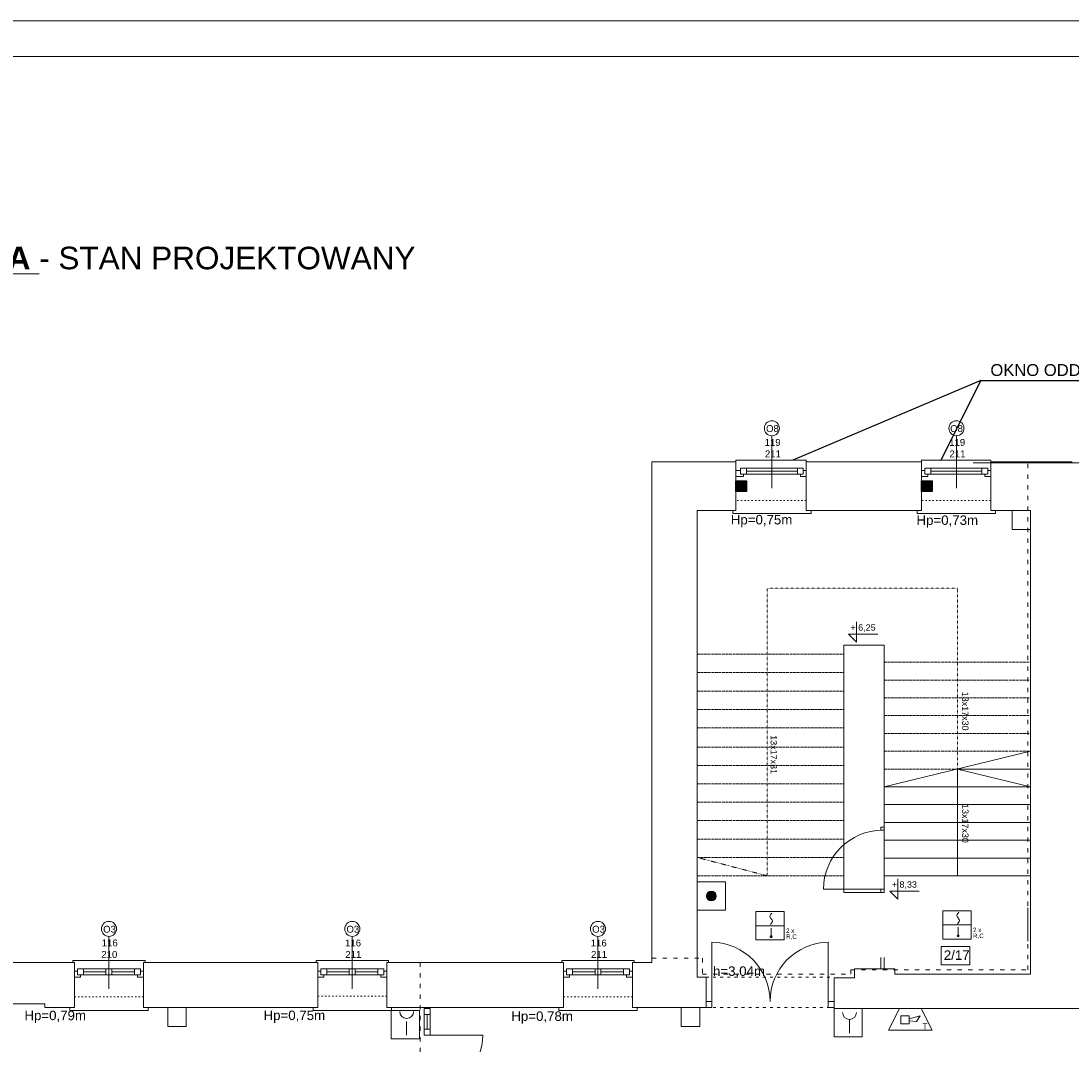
# Model space of a CAD drawing. Header units: centimetres. Extents: x 74437 to 92332, y -37016 to -3432.
# Tile 46 of 68: x 76936 to 78705, y -13321 to -11596. Entities that reach past the tile are written whole.
import ezdxf

# ---------------------------------------------------------------- set-up
doc = ezdxf.new("R2010")
doc.units = ezdxf.units.CM
doc.header["$LTSCALE"] = 0.02
doc.linetypes.add('ACAD_ISO02W100', pattern=[15, 12, -3])
doc.linetypes.add('ACAD_ISO03W100', pattern=[30, 12, -18])
doc.layers.get('0').update_dxf_attribs({"color": 8, "lineweight": 13})
doc.layers.add('_pk_opis legenda', color=7, linetype='Continuous')
for name, color, linetype, lineweight in [('_pk_tabelka', 7, 'Continuous', 15), ('Linia SSP', 7, 'Continuous', 35), ('LINIE PRZEKROJOWE', 8, 'Continuous', 13), ('OPISY', 8, 'Continuous', 13), ('OSIE', 8, 'ACAD_ISO03W100', 13), ('SSP', 7, 'Continuous', 25), ('stolarka', 8, 'Continuous', 13), ('STREFY POZ', 8, 'Continuous', 13), ('WIDOK', 8, 'Continuous', 13)]:
    doc.layers.add(name, color=color, linetype=linetype, lineweight=lineweight)
doc.styles.add('ARCH. STANDARD', font='arial.ttf')
doc.styles.get("Standard").update_dxf_attribs({"font": 'arial.ttf', "height": 12})

# ---------------------------------------------------------------- blocks, each defined once
blk = doc.blocks.new('*U3')
at = {"layer": 'stolarka', "transparency": 33554684}
blk.add_lwpolyline([(5, 0), (5, 95)], dxfattribs=at)
for points in [[(0, 2.5), (0, -2.5), (5, -2.5), (5, 2.5)], [(100, -2.5), (105, -2.5), (105, 2.5), (100, 2.5)]]:
    blk.add_lwpolyline(points, close=True, dxfattribs=at)
blk.add_arc((5, 0), 95, 0, 90, dxfattribs=at)

msp = doc.modelspace()

# ---------------------------------------------------------------- hatches: boundary and pattern name
at = {"layer": 'Linia SSP', "lineweight": 5}
h = msp.add_hatch(color=256, dxfattribs=at)
h.set_gradient(color1=(255, 255, 255))
edge = h.paths.add_edge_path()
edge.add_arc((78098.9, -13071.4), 8.24, 0, 360)
h = msp.add_hatch(color=256, dxfattribs=at)
h.dxf.hatch_style = 1
edge = h.paths.add_edge_path()
edge.add_arc((78098.9, -13071.4), 8.24, 0, 360)
for points in [[(78201.6, -13139.7, 1), (78198.1, -13139.7, 1)], [(78516.6, -13138.5, 1), (78513.1, -13138.5, 1)]]:
    msp.add_hatch(color=256, dxfattribs=at).paths.add_polyline_path(points)
at = {"layer": 'SSP'}
for points in [[(78140, -12389.1), (78140, -12371.2), (78158, -12371.2), (78158, -12389.1)], [(78453, -12389.1), (78453, -12371.2), (78471, -12371.2), (78471, -12389.1)]]:
    msp.add_hatch(color=256, dxfattribs=at).paths.add_polyline_path(points)

# ---------------------------------------------------------------- linework, layer by layer
for points in [[(78140, -12339.2), (78140, -12336.2), (78259, -12336.2), (78259, -12339.2)], [(78453, -12339.2), (78453, -12336.2), (78570, -12336.2), (78570, -12339.2)], [(78140, -12421.2), (78135, -12421.2), (78135, -12426.2), (78262, -12426.2), (78267, -12426.2), (78267, -12421.2)], [(78451, -12421.2), (78446, -12421.2), (78446, -12426.2), (78573, -12426.2), (78578, -12426.2), (78578, -12421.2)], [(78513.5, -12857.2), (78637, -12857.2)], [(78390, -12887.2), (78637, -12887.2)], [(78390, -12917.2), (78637, -12917.2)], [(78390, -12947.2), (78637, -12947.2)], [(78390, -12977.2), (78637, -12977.2)], [(78390, -13007.2), (78637, -13007.2)], [(78390, -13037.2), (78637, -13037.2)], [(77023, -13183.2), (77023, -13180.2), (77145, -13180.2), (77145, -13183.2)], [(77433, -13183.2), (77433, -13180.2), (77555, -13180.2), (77555, -13183.2)], [(77847, -13183.2), (77847, -13180.2), (77969, -13180.2), (77969, -13183.2)], [(78090, -13249.2), (78100, -13249.2), (78100, -13259.2), (78090, -13259.2), (78090, -13249.2)], [(78090, -13259.2), (78100, -13259.2), (78100, -13249.2), (78090, -13249.2), (78090, -13259.2)], [(78296, -13249.2), (78306, -13249.2), (78306, -13259.2), (78296, -13259.2), (78296, -13249.2)], [(78296, -13259.2), (78306, -13259.2), (78306, -13249.2), (78296, -13249.2), (78296, -13259.2)], [(77023, -13259.2), (77018, -13259.2), (77018, -13264.2), (77145, -13264.2), (77150, -13264.2), (77150, -13259.2)], [(77433, -13259.2), (77428, -13259.2), (77428, -13264.2), (77555, -13264.2), (77560, -13264.2), (77560, -13259.2)], [(77615, -13260.8), (77615, -13295.6)], [(77615, -13260.8), (77615, -13270.8), (77625, -13270.8), (77625, -13260.8), (77615, -13260.8)], [(77625, -13260.8), (77625, -13305.6)], [(77847, -13259.2), (77842, -13259.2), (77842, -13264.2), (77969, -13264.2), (77974, -13264.2), (77974, -13259.2)], [(77620, -13270.8), (77620, -13295.6)], [(77625, -13295.6), (77625, -13305.6), (77615, -13305.6), (77615, -13295.6), (77625, -13295.6)]]:
    msp.add_lwpolyline(points)
for points in [[(78605.8, -12421.2), (78637, -12421.2), (78637, -12453.1), (78605.8, -12453.1)], [(77183, -13259.2), (77214.2, -13259.2), (77214.2, -13291.1), (77183, -13291.1)], [(78048.4, -13259.2), (78079.6, -13259.2), (78079.6, -13291.1), (78048.4, -13291.1)]]:
    msp.add_lwpolyline(points, close=True)
at = {"linetype": 'ACAD_ISO02W100', "ltscale": 20}
for points in [[(78075, -12663.7), (78322, -12663.7)], [(78390, -12677.2), (78637, -12677.2)], [(78075, -12694.7), (78322, -12694.7)], [(78390, -12707.2), (78637, -12707.2)], [(78075, -12725.7), (78322, -12725.7)], [(78390, -12737.2), (78637, -12737.2)], [(78075, -12756.7), (78322, -12756.7)], [(78390, -12767.2), (78637, -12767.2)], [(78075, -12787.7), (78322, -12787.7)], [(78390, -12797.2), (78637, -12797.2)], [(78075, -12820.2), (78322, -12820.2)], [(78390, -12827.2), (78637, -12827.2)], [(78075, -12851.2), (78322, -12851.2)], [(78390, -12857.2), (78513.5, -12857.2)], [(78075, -12882.2), (78322, -12882.2)], [(78075, -12913.2), (78322, -12913.2)], [(78075, -12944.2), (78322, -12944.2)], [(78075, -12975.2), (78322, -12975.2)], [(78075, -13006.2), (78322, -13006.2)], [(78075, -13037.2), (78322, -13037.2)]]:
    msp.add_lwpolyline(points, dxfattribs=at)
for points in [[(78100, -13249.2), (78100, -13149.2, -0.410497), (78198, -13249.2, -2.078528)], [(78296, -13249.2), (78296, -13149.2, 0.410497), (78198, -13249.2, 2.078528)], [(77623.7, -13305.6), (77713.7, -13305.6, -0.422707), (77623.6, -13395.6, -1)]]:
    msp.add_lwpolyline(points, format="xyb")
at = {"layer": '_pk_opis legenda'}
for q in [(78236.3, -12336.2), (78485.5, -12336.2), (78875.8, -12202.3)]:
    msp.add_line((78553.3, -12202.3), q, dxfattribs=at)
at = {"layer": '_pk_tabelka', "color": 7, "ltscale": 3}
for p, q in [((82863.7, -11596), (74453.7, -11596)), ((82803.7, -11656), (74703.7, -11656))]:
    msp.add_line(p, q, dxfattribs=at)
at = {"layer": 'Linia SSP', "linetype": 'Continuous', "lineweight": 5}
for p, q in [((78197.6, -13105.5), (78198, -13103.9)), ((78198, -13107), (78197.6, -13105.5)), ((78198, -13103.9), (78199.2, -13102.1)), ((78198.9, -13108.4), (78198, -13107)), ((78199.2, -13108.8), (78198.9, -13108.4)), ((78199.2, -13102.1), (78201.1, -13099.9)), ((78199.8, -13109.5), (78199.2, -13108.8)), ((78199.8, -13109.5), (78200.4, -13110.2)), ((78512.6, -13104.2), (78513, -13102.6)), ((78513, -13105.8), (78512.6, -13104.2)), ((78513, -13102.6), (78514.2, -13100.8)), ((78513.9, -13107.2), (78513, -13105.8)), ((78514.2, -13107.6), (78513.9, -13107.2)), ((78514.2, -13100.8), (78516.1, -13098.6)), ((78514.8, -13108.3), (78514.2, -13107.6)), ((78514.8, -13108.3), (78515.4, -13109)), ((78515.4, -13109), (78515.7, -13109.5)), ((78515.7, -13109.5), (78516.6, -13110.8)), ((78200.4, -13117), (78198.5, -13119.2)), ((78200.4, -13110.2), (78200.7, -13110.7)), ((78201.6, -13115.2), (78200.4, -13117)), ((78200.7, -13110.7), (78201.6, -13112)), ((78201.6, -13112), (78202, -13113.6)), ((78202, -13113.6), (78201.6, -13115.2)), ((78515.4, -13115.8), (78513.5, -13118)), ((78516.6, -13114), (78515.4, -13115.8)), ((78516.6, -13110.8), (78517, -13112.4)), ((78517, -13112.4), (78516.6, -13114))]:
    msp.add_line(p, q, dxfattribs=at)
at = {"layer": 'Linia SSP', "lineweight": 5}
for p, q in [((78173.9, -13121.4), (78221.7, -13121.4)), ((78199.8, -13125.2), (78199.8, -13139.7)), ((78488.9, -13120.1), (78536.7, -13120.1)), ((78514.8, -13124), (78514.8, -13138.5)), ((78397.6, -13297.5), (78415.9, -13260.8)), ((78415.9, -13260.8), (78452.6, -13260.8)), ((78471, -13297.5), (78452.6, -13260.8)), ((77585.6, -13282.7), (77585.6, -13306.1)), ((78331.8, -13279.3), (78331.8, -13302.7)), ((78418.5, -13273.1), (78432.3, -13273.1)), ((78418.5, -13286.8), (78418.5, -13273.1)), ((78432.3, -13286.8), (78418.5, -13286.8)), ((78432.3, -13278.2), (78451.1, -13273.1)), ((78432.3, -13273.1), (78432.3, -13286.8)), ((78444.7, -13283), (78432.3, -13281.7)), ((78451.1, -13273.1), (78444.7, -13283)), ((78471, -13297.5), (78397.6, -13297.5))]:
    msp.add_line(p, q, dxfattribs=at)
for points in [[(78075, -13047.6), (78122.7, -13047.6), (78122.7, -13095.3), (78075, -13095.3)], [(78173.9, -13097.5), (78221.7, -13097.5), (78221.7, -13145.3), (78173.9, -13145.3)], [(78488.9, -13096.3), (78536.7, -13096.3), (78536.7, -13144), (78488.9, -13144)], [(77559.5, -13264.2), (77607.3, -13264.2), (77607.3, -13311.9), (77559.5, -13311.9)], [(78305.7, -13260.8), (78353.4, -13260.8), (78353.4, -13308.6), (78305.7, -13308.6)]]:
    msp.add_lwpolyline(points, close=True, dxfattribs=at)
for centre, radius in [((78098.9, -13071.4), 8.24), ((78098.9, -13071.4), 8.24), ((78199.8, -13139.7), 1.75), ((78514.8, -13138.5), 1.75)]:
    msp.add_circle(centre, radius, dxfattribs=at)
for centre in [(77585.6, -13266), (78331.8, -13267.6)]:
    msp.add_arc(centre, 11.7, 180, 0, dxfattribs=at)
at = {"layer": 'LINIE PRZEKROJOWE'}
for points in [[(77999, -13183.2), (77999, -12339.2), (78140, -12339.2)], [(77999, -13183.2), (77999, -12339.2), (78140, -12339.2)], [(78075, -12421.2), (78140, -12421.2), (78140, -12339.2)], [(78259, -12339.2), (78453, -12339.2)], [(78259, -12339.2), (78453, -12339.2)], [(78259, -12421.2), (78259, -12339.2)], [(78259, -12421.2), (78453, -12421.2), (78453, -12339.2)], [(78540, -12340.8), (79008, -12340.8), (79008, -12642.2)], [(78570, -12339.2), (78707, -12339.2), (78707, -12339.2)], [(78570, -12421.2), (78570, -12339.2)], [(78075, -13208.2), (78075, -12421.2)], [(78140, -12421.2), (78075, -12421.2)], [(78453, -12421.2), (78259, -12421.2)], [(78637, -13203.2), (78637, -12421.2), (78570, -12421.2)], [(78637, -12591.5), (78637, -13110.1)], [(78322, -13065.2), (78322, -12648.2), (78390, -12648.2), (78390, -13065.2)], [(78390, -12887.2), (78637, -12827.2)], [(78637, -13203.2), (78637, -13037.2)], [(78322, -13065.2), (78390, -13065.2)], [(78075, -13080), (78075, -13208.2)], [(77026, -13183.2), (76744, -13183.2)], [(77026, -13259.2), (77026, -13183.2)], [(77142, -13259.2), (77142, -13183.2)], [(77436, -13183.2), (77142, -13183.2)], [(77436, -13259.2), (77436, -13183.2)], [(77850, -13259.2), (77552, -13259.2), (77552, -13183.2)], [(77850, -13183.2), (77552, -13183.2)], [(77850, -13259.2), (77850, -13183.2)], [(78090, -13259.2), (77966, -13259.2), (77966, -13183.2)], [(77999, -13183.2), (77966, -13183.2)], [(78306, -13260.8), (78820, -13260.8), (78820, -13194.2)], [(78340, -13209.2), (78340, -13194.2), (78408, -13194.2), (78408, -13203.2)], [(78075, -13208.2), (78090, -13208.2), (78090, -13259.2)], [(78090, -13259.2), (78090, -13208.2)], [(78306, -13260.8), (78306, -13209.2)], [(78306, -13260.8), (78306, -13209.2), (78322, -13209.2), (78340, -13209.2)], [(78322, -13209.2), (78340, -13209.2)], [(78408, -13203.2), (78637, -13203.2)], [(77026, -13259.2), (76976, -13259.2), (76976, -13253.2), (76783, -13253.2), (76783, -13259.2), (76744, -13259.2)], [(77436, -13259.2), (77142, -13259.2), (77142, -13259.2)]]:
    msp.add_lwpolyline(points, dxfattribs=at)
at = {"layer": 'OPISY'}
for p, q in [((78343.7, -12608.8), (78343.7, -12643.1)), ((78343.7, -12643.1), (78330.2, -12629.6)), ((78330.2, -12629.6), (78379.4, -12629.6)), ((78413.3, -13042.1), (78413.3, -13076.4)), ((78413.3, -13076.4), (78399.8, -13062.9)), ((78399.8, -13062.9), (78449, -13062.9))]:
    msp.add_line(p, q, dxfattribs=at)
for points in [[(78201, -12295.4), (78201, -12383.5)], [(78512, -12295.4), (78512, -12383.5)], [(78632.1, -13091.2), (78632.1, -13147.2)], [(77084, -13139.4), (77084, -13227.5)], [(77494, -13139.4), (77494, -13227.5)], [(77908, -13139.4), (77908, -13227.5)], [(78384.7, -13175.2), (78384.7, -13194.2)], [(78390, -13175.2), (78390, -13194.2)]]:
    msp.add_lwpolyline(points, dxfattribs=at)
msp.add_lwpolyline([(78486.2, -13156.1), (78534.8, -13156.1), (78534.8, -13187.4), (78486.2, -13187.4)], close=True, dxfattribs=at)
for centre in [(78201, -12282.7), (78512, -12282.7), (77084, -13126.7), (77494, -13126.7), (77908, -13126.7)]:
    msp.add_circle(centre, 12.7, dxfattribs=at)
at = {"layer": 'OSIE'}
msp.add_lwpolyline([(78513.5, -12857.2), (78513.5, -12552.2), (78316, -12552.2), (78193, -12552.2), (78193, -13037.2), (78075, -13006.2)], dxfattribs=at)
at = {"layer": 'OSIE', "linetype": 'ByBlock'}
msp.add_lwpolyline([(78513.5, -13037.2), (78513.5, -12857.2), (78637, -12887.2)], dxfattribs=at)
at = {"layer": 'SSP'}
for points in [[(78140, -12389.1), (78140, -12371.2), (78158, -12371.2), (78158, -12389.1)], [(78453, -12389.1), (78453, -12371.2), (78471, -12371.2), (78471, -12389.1)]]:
    msp.add_lwpolyline(points, close=True, dxfattribs=at)
at = {"layer": 'stolarka'}
for points in [[(78153, -12360.2), (78153, -12363.8), (78140, -12363.8), (78140, -12353.8), (78148, -12353.8)], [(78148, -12350.2), (78252, -12350.2)], [(78148, -12360.2), (78254, -12360.2)], [(78158, -12355.2), (78206, -12355.2)], [(78206, -12355.2), (78244, -12355.2)], [(78254, -12353.8), (78259, -12353.8), (78259, -12363.8), (78249, -12363.8), (78249, -12360.2)], [(78464, -12360.2), (78464, -12363.8), (78453, -12363.8), (78453, -12353.8), (78459, -12353.8)], [(78459, -12350.2), (78563, -12350.2)], [(78459, -12360.2), (78565, -12360.2)], [(78469, -12355.2), (78517, -12355.2)], [(78517, -12355.2), (78555, -12355.2)], [(78565, -12353.8), (78570, -12353.8), (78570, -12363.8), (78560, -12363.8), (78560, -12360.2)], [(77036, -13204.2), (77036, -13207.8), (77026, -13207.8), (77026, -13197.8), (77031, -13197.8)], [(77031, -13194.2), (77135, -13194.2)], [(77137, -13197.8), (77142, -13197.8), (77142, -13207.8), (77132, -13207.8), (77132, -13204.2)], [(77446, -13204.2), (77446, -13207.8), (77436, -13207.8), (77436, -13197.8), (77441, -13197.8)], [(77441, -13194.2), (77545, -13194.2)], [(77547, -13197.8), (77552, -13197.8), (77552, -13207.8), (77542, -13207.8), (77542, -13204.2)], [(77860, -13204.2), (77860, -13207.8), (77850, -13207.8), (77850, -13197.8), (77855, -13197.8)], [(77855, -13194.2), (77959, -13194.2)], [(77961, -13197.8), (77966, -13197.8), (77966, -13207.8), (77956, -13207.8), (77956, -13204.2)], [(77031, -13204.2), (77137, -13204.2)], [(77041, -13199.2), (77079, -13199.2)], [(77089, -13199.2), (77127, -13199.2)], [(77441, -13204.2), (77547, -13204.2)], [(77451, -13199.2), (77489, -13199.2)], [(77499, -13199.2), (77537, -13199.2)], [(77855, -13204.2), (77961, -13204.2)], [(77865, -13199.2), (77903, -13199.2)], [(77913, -13199.2), (77951, -13199.2)]]:
    msp.add_lwpolyline(points, dxfattribs=at)
for points in [[(78148, -12350.2), (78158, -12350.2), (78158, -12360.2), (78148, -12360.2)], [(78244, -12350.2), (78254, -12350.2), (78254, -12360.2), (78244, -12360.2)], [(78459, -12350.2), (78469, -12350.2), (78469, -12360.2), (78459, -12360.2)], [(78555, -12350.2), (78565, -12350.2), (78565, -12360.2), (78555, -12360.2)], [(77031, -13194.2), (77041, -13194.2), (77041, -13204.2), (77031, -13204.2)], [(77079, -13194.2), (77089, -13194.2), (77089, -13204.2), (77079, -13204.2)], [(77127, -13194.2), (77137, -13194.2), (77137, -13204.2), (77127, -13204.2)], [(77441, -13194.2), (77451, -13194.2), (77451, -13204.2), (77441, -13204.2)], [(77489, -13194.2), (77499, -13194.2), (77499, -13204.2), (77489, -13204.2)], [(77537, -13194.2), (77547, -13194.2), (77547, -13204.2), (77537, -13204.2)], [(77855, -13194.2), (77865, -13194.2), (77865, -13204.2), (77855, -13204.2)], [(77903, -13194.2), (77913, -13194.2), (77913, -13204.2), (77903, -13204.2)], [(77951, -13194.2), (77961, -13194.2), (77961, -13204.2), (77951, -13204.2)]]:
    msp.add_lwpolyline(points, close=True, dxfattribs=at)
at = {"layer": 'STREFY POZ', "linetype": 'ACAD_ISO03W100', "ltscale": 30}
for points in [[(77999, -13176.2), (78083.9, -13176.2), (78083.9, -13202.9), (78333.8, -13202.9), (78333.8, -13195.7), (78632.1, -13195.7), (78632.1, -12340.8)], [(77608.5, -13183.2), (77608.5, -13602.1), (77687.2, -13602.1), (77687.2, -14305.3)]]:
    msp.add_lwpolyline(points, dxfattribs=at)
at = {"layer": 'WIDOK', "linetype": 'ACAD_ISO03W100', "ltscale": 10}
for points in [[(78259, -12404.2), (78142, -12404.2)], [(78570, -12404.2), (78453, -12404.2)], [(77026, -13241.2), (77142, -13241.2)], [(77436, -13240.2), (77552, -13240.2)], [(77850, -13241.2), (77966, -13241.2)]]:
    msp.add_lwpolyline(points, dxfattribs=at)
at = {"layer": 'WIDOK', "linetype": 'ACAD_ISO03W100', "ltscale": 20}
for points in [[(78090, -13208.2), (78306, -13208.2)], [(78090, -13259.2), (78306, -13259.2)]]:
    msp.add_lwpolyline(points, dxfattribs=at)

# ---------------------------------------------------------------- block references
at = {"layer": 'stolarka', "transparency": 33554684, "xscale": 1.047619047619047, "yscale": 1.047619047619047, "zscale": 1.047619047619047, "rotation": 90}
msp.add_blockref('*U3', (78387.4, -13065.2), dxfattribs=at)

# ---------------------------------------------------------------- texts
at = {"insert": (76556.5, -11976.6), "char_height": 38, "width": 2031.92, "attachment_point": 1, "style": 'ARCH. STANDARD'}
msp.add_mtext('{\\fArial|b1|i0|c238|p34;\\L\\C256;RZUT\\fArial|b1|i0|c0|p34; \\fArial|b1|i0|c238|p34;2 PIĘTRA \\fArial|b0|i0|c238|p34;\\l- STAN PROJEKTOWANY\\PSK\\fArial|b0|i0|c0|p34;A\\fArial|b0|i0|c238|p34;L\\fArial|b0|i0|c0|p34;A \\fArial|b0|i0|c238|p34;1:100}', dxfattribs=at)
at = {"layer": 'Linia SSP', "lineweight": 5}
for s, height, p in [('OKNO ODDYMIAJĄCE', 20, (78569.2, -12194.5)), ('2 x', 7.46, (78225, -13133.4)), ('2 x', 7.46, (78540, -13132.2)), ('R,C', 7.46, (78225, -13143.4)), ('R,C', 7.46, (78540, -13142.2))]:
    msp.add_text(s, height=height, dxfattribs=at).set_placement(p)
msp.add_text('T', height=10, rotation=360, dxfattribs=at).set_placement((78454.7, -13296))
at = {"layer": 'OPISY', "ltscale": 0.15}
for s, p in [('Hp=0,75m', (78131.8, -12444.8)), ('Hp=0,73m', (78444.7, -12445.6)), ('h=3,04m', (78101.8, -13205.9)), ('Hp=0,79m', (76941.6, -13280.6)), ('Hp=0,75m', (77344.5, -13280.4)), ('Hp=0,78m', (77762, -13281.8))]:
    msp.add_text(s, height=16, dxfattribs=at).set_placement(p)
at = {"layer": 'OPISY'}
for s, insert, char_height, width, attachment_point in [('\\pi-3.6232;O8', (78194.8, -12289.2), 11.574, 12.831, 7), ('\\pi-3.6232;O8', (78505, -12289.2), 11.574, 12.831, 7), ('{\\fArial|b0|i0|c238|p34;+ 6,25}', (78333.4, -12613.1), 10.8, 58.572, 1), ("\\pi214.89;2/10'", (75222, -12984.4), 16, 260.963, 1), ('{\\fArial|b0|i0|c238|p34;+ 8,33}', (78403, -13046.4), 10.8, 58.572, 1), ('\\pi-3.6114;O3', (77077.8, -13133.2), 11.574, 12.831, 7), ('\\pi-3.6114;O3', (77487.8, -13133.2), 11.574, 12.831, 7), ('\\pi-3.6114;O3', (77901.8, -13133.2), 11.574, 12.831, 7), ('{\\fArial|b0|i0|c238|p34;2/17}', (78490.7, -13162.9), 16, 260.963, 1)]:
    msp.add_mtext(s, dxfattribs=dict(at, insert=insert, char_height=char_height, width=width, attachment_point=attachment_point))
at = {"layer": 'OPISY', "char_height": 10.8, "width": 58.572, "attachment_point": 1, "rotation": 270}
for s, insert in [('{\\fArial|b0|i0|c238|p34;13x17x30}', (78532.3, -12726.9)), ('{\\fArial|b0|i0|c238|p34;13x17x31}', (78209.6, -12800.2)), ('{\\fArial|b0|i0|c238|p34;13x17x30}', (78532.3, -12916.2))]:
    msp.add_mtext(s, dxfattribs=dict(at, insert=insert))
at = {"layer": 'stolarka', "char_height": 11.574, "width": 12.831, "attachment_point": 7}
for s, insert in [('\\pi-5.8378;119\\P\\pi-5.3522;211', (78194.6, -12331.6)), ('\\pi-5.8378;119\\P\\pi-5.3522;211', (78505.6, -12331.6)), ('\\pi-5.822;116\\P\\pi-6.4496;210', (77077.6, -13175.6)), ('\\pi-5.822;116\\P\\pi-5.3522;211', (77487.6, -13175.6)), ('\\pi-5.822;116\\P\\pi-5.3522;211', (77901.6, -13175.6))]:
    msp.add_mtext(s, dxfattribs=dict(at, insert=insert))

doc.saveas('drawing.dxf')
